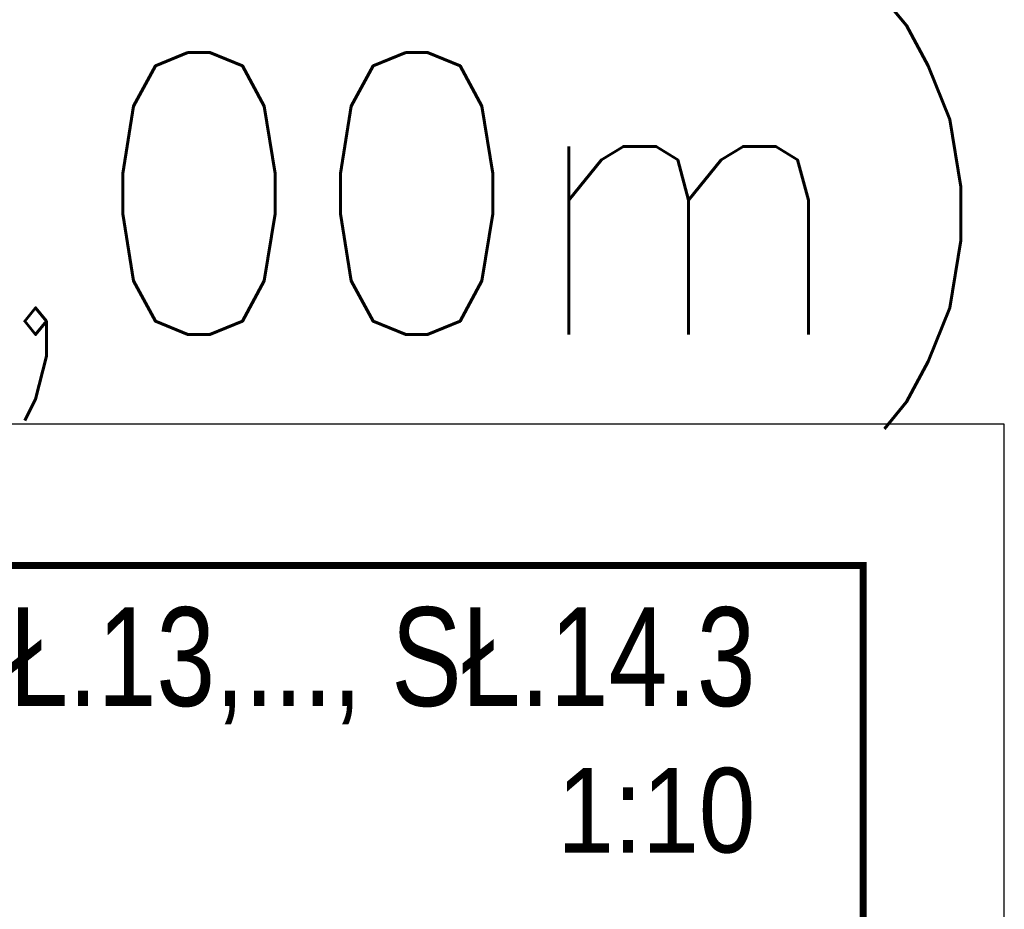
# Model space of a CAD drawing. Header units: millimetres. Extents: x 3515 to 4529, y 13642 to 14292.
# Tile 96 of 96: x 4459 to 4528, y 14229 to 14292. Entities that reach past the tile are written whole.
import ezdxf
from ezdxf.enums import TextEntityAlignment as Align

# ---------------------------------------------------------------- set-up
doc = ezdxf.new("R2010")
doc.units = ezdxf.units.MM
doc.header["$LTSCALE"] = 10
doc.layers.add('_FORMATKA', color=8, linetype='Continuous', plot=False)
doc.layers.add('_RAMKA', color=7, linetype='Continuous', lineweight=35)
doc.layers.add('PS_TEXT', color=3, linetype='Continuous', lineweight=18)
doc.styles.add('ARIAL', font='arial.ttf')
doc.styles.add('gil', font='txt', dxfattribs={"width": 0.9})
doc.styles.add('simplex', font='simplex.shx', dxfattribs={"width": 0.75})

# ---------------------------------------------------------------- blocks, each defined once
blk = doc.blocks.new('Tytuł rysunku')
at = {"layer": 'PS_TEXT', "style": 'ARIAL', "flags": 4}
for tag, height, p in [('TYTUŁ1', 7, (-61.187, -9.341)), ('TYTUŁ2', 6, (-61.187, -19.723)), ('SKALA', 6, (-61.187, -28.723))]:
    blk.add_attdef(tag, text='', height=height, dxfattribs=at).set_placement(p, align=Align.MIDDLE_CENTER)

msp = doc.modelspace()

# ---------------------------------------------------------------- linework, layer by layer
at = {"layer": '_FORMATKA', "lineweight": -3}
msp.add_lwpolyline([(3528.491, 13669.659), (4528.491, 13669.659), (4528.491, 14263.659), (3528.491, 14263.659)], close=True, dxfattribs=at)
at = {"layer": '_RAMKA', "lineweight": -3, "const_width": 0.5}
msp.add_lwpolyline([(3558.491, 13679.659), (4518.491, 13679.659), (4518.491, 14253.659), (3558.491, 14253.659)], close=True, dxfattribs=at)

# ---------------------------------------------------------------- block references
ref = msp.add_blockref('Tytuł rysunku', (4515.855, 14253.034))
ref.add_attrib('TYTUŁ1', 'SŁUP GŁÓWNY SŁ.13,..., SŁ.14.3', dxfattribs={"layer": 'PS_TEXT', "height": 7, "style": 'gil', "width": 0.8}).set_placement((4510.855, 14243.692), align=Align.RIGHT)
ref.add_attrib('TYTUŁ2', '1:10', dxfattribs={"layer": 'PS_TEXT', "height": 6, "style": 'gil', "width": 0.9}).set_placement((4510.855, 14233.311), align=Align.RIGHT)

# ---------------------------------------------------------------- texts
at = {"layer": '_FORMATKA', "lineweight": -3, "style": 'simplex', "width": 0.9}
msp.add_text('A1+(1,00m)', height=20, dxfattribs=at).set_placement((4528.491, 14270.013), align=Align.RIGHT)

doc.saveas('drawing.dxf')
